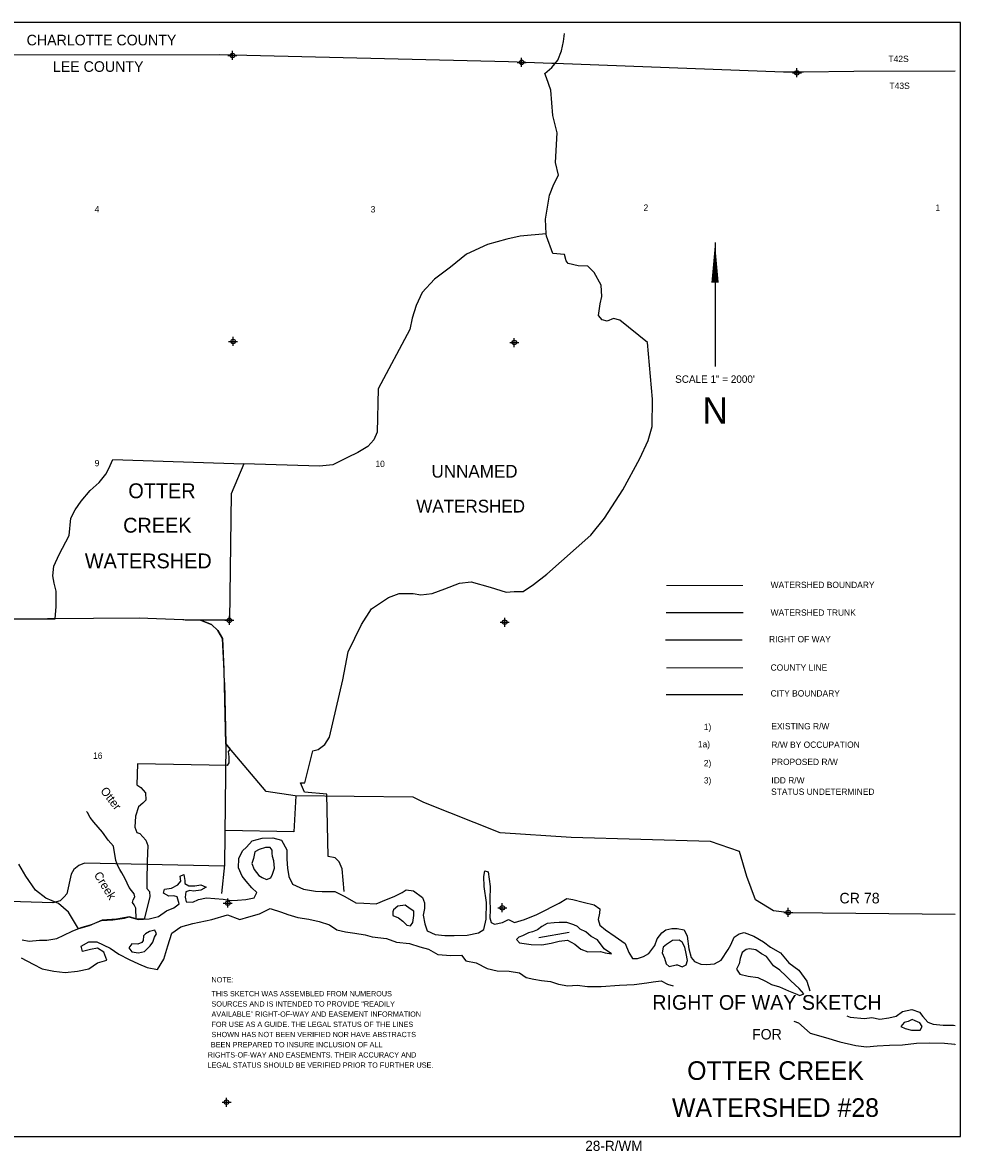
# Model space of a CAD drawing. Extents: x 248911 to 280927, y 865197 to 886883.
# Tile 2 of 2: x 263241 to 280927, y 865197 to 886527. Entities that reach past the tile are written whole.
import ezdxf
from ezdxf.enums import TextEntityAlignment as Align

# ---------------------------------------------------------------- set-up
doc = ezdxf.new("R2010")
doc.units = 0
doc.header["$LTSCALE"] = 800
doc.header["$PDMODE"] = 34
doc.header["$PDSIZE"] = 85
for name, pattern in [('DASHED', [0]), ('PHANTOM', [0]), ('STREAM', [0])]:
    doc.linetypes.add(name, pattern=pattern)
for name, color, linetype in [('BORDER', 1, 'CONTINUOUS'), ('CITY', 14, 'DASHED'), ('COUNTY', 15, 'PHANTOM'), ('MAJROADS', 9, 'CONTINUOUS'), ('MINROADS', 7, 'CONTINUOUS'), ('ROW', 6, 'PHANTOM'), ('SEC', 2, 'CONTINUOUS'), ('TEXT', 7, 'CONTINUOUS'), ('TRUNKS', 5, 'STREAM'), ('WATER', 4, 'CONTINUOUS'), ('WSHEDS', 3, 'CONTINUOUS')]:
    doc.layers.add(name, color=color, linetype=linetype)

# ---------------------------------------------------------------- blocks, each defined once
blk = doc.blocks.new('LEGENDRW')
at = {"layer": 'CITY', "color": 0}
blk.add_lwpolyline([(-5399, -6235), (-1010, -6235)], dxfattribs=at)
at = {"layer": 'COUNTY', "color": 0, "const_width": 60}
blk.add_lwpolyline([(-1009, -4714), (-5380, -4715)], dxfattribs=at)
at = {"layer": 'ROW', "color": 0}
blk.add_lwpolyline([(-5437, -3108), (-1058, -3108)], dxfattribs=at)
at = {"layer": 'TRUNKS', "color": 0}
blk.add_lwpolyline([(-5387, -1552), (-998, -1552)], dxfattribs=at)
at = {"layer": 'WSHEDS', "color": 0, "const_width": 60}
blk.add_lwpolyline([(-5380, -7), (-1009, -7)], dxfattribs=at)
at = {"layer": 'TEXT', "color": 0}
for s, p in [('WATERSHED BOUNDARY', (577, -154)), ('WATERSHED TRUNK', (577, -1738)), ('RIGHT OF WAY', (486, -3256)), ('COUNTY LINE', (576, -4879)), ('CITY BOUNDARY', (576, -6355)), ('1)', (-3241, -8276)), ('EXISTING R/W', (619, -8234)), ('1a)', (-3581, -9259)), ('R/W BY OCCUPATION', (619, -9288)), ('2)', (-3241, -10342)), ('PROPOSED R/W', (619, -10271)), ('3)', (-3241, -11325)), ('IDD R/W ', (619, -11325)), ('STATUS UNDETERMINED', (604, -11975))]:
    blk.add_text(s, height=360, dxfattribs=at).set_placement(p)
blk = doc.blocks.new('TEMPRW')
at = {"layer": 'TEXT', "color": 0}
for s, height, p in [('RIGHT OF WAY SKETCH', 840, (0, 1700)), ('FOR', 600, (0, 0))]:
    blk.add_text(s, height=height, dxfattribs=at).set_placement(p, align=Align.CENTER)
blk = doc.blocks.new('RWNOTE')
at = {"layer": 'TEXT', "color": 0}
for s, p in [('NOTE:', (0, 0)), ('THIS SKETCH WAS ASSEMBLED FROM NUMEROUS', (0, -796)), ('SOURCES AND IS INTENDED TO PROVIDE "READILY', (0, -1379)), ('AVAILABLE" RIGHT-OF-WAY AND EASEMENT INFORMATION ', (0, -1962)), ('FOR USE AS A GUIDE. THE LEGAL STATUS OF THE LINES', (0, -2545)), ('SHOWN HAS NOT BEEN VERIFIED NOR HAVE ABSTRACTS ', (0, -3128)), ('BEEN PREPARED TO INSURE INCLUSION OF ALL', (-33, -3710)), (' RIGHTS-OF-WAY AND EASEMENTS. THEIR ACCURACY AND ', (-328, -4293)), (' LEGAL STATUS SHOULD BE VERIFIED PRIOR TO FURTHER USE.', (-344, -4876))]:
    blk.add_text(s, height=300, dxfattribs=at).set_placement(p)

msp = doc.modelspace()

# ---------------------------------------------------------------- linework, layer by layer
at = {"layer": 'BORDER', "color": 0}
msp.add_lwpolyline([(248911, 865517), (280927, 865517), (280927, 886527), (248911, 886527)], close=True, dxfattribs=at)
at = {"layer": 'COUNTY', "color": 0}
for points in [[(273280, 885753), (273224, 885755), (272402, 885786), (266950, 885917), (261647, 885912), (256329, 886000), (251433, 886003)], [(280827, 885614), (278920, 885606), (277966, 885592), (277594, 885590), (273280, 885753)]]:
    msp.add_lwpolyline(points, dxfattribs=at)
at = {"layer": 'MAJROADS', "color": 0}
for points in [[(266284, 875259), (266265, 875260), (265439, 875290), (262849, 875273)], [(280827, 869701), (277706, 869734), (277405, 869770), (277063, 869982), (276899, 870419), (276760, 870889), (276217, 871078), (273586, 871156), (272246, 871242), (270809, 871814), (270609, 871916), (268380, 871941), (267836, 872021), (267072, 872923), (267041, 874298), (267012, 874909), (266921, 875061), (266804, 875171), (266595, 875256), (266310, 875258), (266284, 875259)]]:
    msp.add_lwpolyline(points, dxfattribs=at)
at = {"layer": 'MINROADS', "color": 0}
for points in [[(267072, 872923), (267051, 870640), (266991, 870100)], [(268397, 871941), (268354, 871260), (267066, 871286)], [(267048, 870616), (264411, 870670), (264300, 870630), (264205, 870552), (264154, 870466), (264076, 870094), (264025, 870036), (263948, 869960), (263814, 869925), (258531, 870087)], [(273552, 869365), (272979, 869265)]]:
    msp.add_lwpolyline(points, dxfattribs=at)
at = {"layer": 'SEC', "color": 0}
for p in [(267199, 885907), (272652, 885777), (277844, 885581), (267212, 880513), (272514, 880492), (267141, 875253), (272334, 875216), (267111, 869917), (272288, 869830), (277681, 869742), (267087, 866162)]:
    msp.add_point(p, dxfattribs=at)
at = {"layer": 'TEXT', "color": 0}
msp.add_line((276300, 882382), (276300, 880040), dxfattribs=at)
msp.add_lwpolyline([(276300, 882382, 0, 139, 0), (276300, 881623, 139, 139, 0)], format="xyseb", dxfattribs=at)
at = {"layer": 'TRUNKS', "color": 0}
msp.add_lwpolyline([(265384, 869618), (265375, 869825), (265342, 869884), (265314, 869930), (265327, 869980), (265356, 870037), (265343, 870094), (265293, 870156), (265249, 870211), (265176, 870377), (265110, 870492), (265075, 870549), (265034, 870619), (264997, 870724), (264954, 870994), (264852, 871106), (264745, 871255), (264582, 871446), (264514, 871534), (264462, 871626), (264444, 871647)], dxfattribs=at)
at = {"layer": 'WATER', "color": 0}
for points in [[(263231, 869228), (263365, 869202), (263557, 869218), (263700, 869217), (263884, 869249), (264019, 869315), (264178, 869389), (264346, 869455), (264539, 869513), (264732, 869587), (264942, 869602), (265160, 869634), (265244, 869659), (265419, 869607), (265629, 869623), (265805, 869663), (265956, 869771), (266091, 869829), (266192, 869904), (266159, 870038), (266092, 870055), (266000, 870047), (265900, 870107), (265917, 870182), (266051, 870198), (266169, 870264), (266228, 870331), (266212, 870423), (266279, 870456), (266303, 870347), (266303, 870288), (266378, 870246), (266487, 870245), (266604, 870261), (266704, 870219), (266604, 870161), (266461, 870145), (266394, 870154), (266319, 870129), (266310, 870029), (266326, 869945), (266451, 869935), (266561, 869985), (266712, 870017), (267021, 869990), (267172, 869964), (267297, 869972), (267448, 869987), (267608, 870020), (267658, 870120), (267567, 870204), (267459, 870331), (267384, 870423), (267310, 870583), (267319, 870759), (267387, 870901), (267463, 870976), (267573, 871092), (267757, 871141), (267958, 871148), (268126, 871105), (268225, 870920), (268224, 870744), (268239, 870577), (268263, 870418), (268329, 870275), (268538, 870181), (268764, 870146), (268890, 870137), (269132, 870135), (269316, 870042), (269525, 869924), (269675, 869914), (269910, 869904), (270103, 869987), (270246, 870044), (270397, 870119), (270473, 870168), (270615, 870151), (270781, 870024), (270823, 869923), (270822, 869814), (270796, 869689), (270828, 869530), (270869, 869395), (271020, 869327), (271204, 869309), (271380, 869308), (271623, 869315), (271841, 869356), (271942, 869422), (271985, 869614), (271987, 869932), (271947, 870234), (271940, 870418), (271957, 870527), (272024, 870510), (272056, 870233), (272054, 869982), (272061, 869790), (272052, 869639), (272076, 869555), (272143, 869521), (272294, 869554), (272403, 869611), (272520, 869552), (272705, 869609), (272940, 869700), (273100, 869783), (273234, 869857), (273360, 869915), (273503, 870006), (273620, 869989), (273812, 869937), (274021, 869885), (274130, 869809), (274121, 869726), (274095, 869609), (274128, 869500), (274236, 869415), (274419, 869288), (274603, 869153), (274677, 868985), (274743, 868876), (274835, 868875), (274953, 868908), (275054, 868966), (275164, 869116), (275206, 869241), (275299, 869358), (275375, 869416), (275484, 869440), (275584, 869440), (275718, 869414), (275776, 869296), (275808, 869053), (275849, 868894), (275915, 868818), (276032, 868767), (276141, 868758), (276292, 868773), (276418, 868840), (276545, 869040), (276596, 869131), (276664, 869273), (276756, 869340), (276848, 869364), (277032, 869296), (277216, 869186), (277349, 869085), (277533, 868983), (277690, 868789), (277882, 868654), (278032, 868444), (278089, 868261)], [(263215, 868883), (263440, 868765), (263607, 868680), (263833, 868637), (264042, 868611), (264277, 868634), (264487, 868675), (264655, 868791), (264831, 868841), (264773, 868992), (264656, 869068), (264522, 869043), (264371, 869002), (264347, 869103), (264489, 869186), (264640, 869185), (264891, 869066), (265058, 868957), (265250, 868855), (265425, 868770), (265592, 868702), (265784, 868668), (265903, 868860), (265979, 869111), (266056, 869353), (266224, 869469), (266451, 869535), (266811, 869608), (267105, 869699), (267341, 869608), (267509, 869658), (267710, 869715), (267912, 869814), (268121, 869746), (268246, 869703), (268430, 869644), (268639, 869617), (268832, 869574), (269032, 869506), (269166, 869413), (269333, 869378), (269509, 869352), (269701, 869318), (269835, 869283), (270103, 869248), (270295, 869180), (270538, 869153), (270730, 869094), (270898, 869051), (271073, 868949), (271316, 868931), (271517, 868938), (271600, 868829), (271793, 868794), (272001, 868684), (272194, 868641), (272420, 868631), (272612, 868605), (272737, 868512), (272880, 868486), (273030, 868460), (273198, 868442), (273348, 868391), (273524, 868356), (273700, 868372), (273892, 868345), (274152, 868344), (274496, 868367), (274772, 868382), (275015, 868414), (275133, 868430), (275284, 868454), (275401, 868387), (275511, 868355)], [(278787, 867790), (278848, 867768), (279116, 867741), (279258, 867757), (279409, 867731), (279576, 867755), (279719, 867788), (279837, 867871), (280013, 867911), (280155, 867860), (280221, 867776), (280313, 867675), (280413, 867632), (280605, 867614), (280798, 867613), (280827, 867608)], [(277784, 867692), (277876, 867659), (278092, 867465), (278385, 867380), (278653, 867303), (278954, 867234), (279155, 867208), (279356, 867223), (279591, 867239), (279834, 867245), (280102, 867277), (280353, 867284), (280630, 867274), (280822, 867256), (280827, 867242)]]:
    msp.add_lwpolyline(points, dxfattribs=at)
for points in [[(267953, 870798), (267945, 870857), (267945, 870916), (267912, 870966), (267820, 870967), (267703, 870926), (267619, 870884), (267593, 870759), (267567, 870667), (267608, 870549), (267699, 870440), (267758, 870398), (267841, 870364), (267925, 870397), (267951, 870463), (267993, 870580), (267978, 870714)], [(270551, 869809), (270459, 869877), (270317, 869861), (270233, 869794), (270224, 869753), (270223, 869686), (270332, 869643), (270415, 869575), (270490, 869499), (270557, 869491), (270599, 869549), (270617, 869683), (270618, 869767)], [(274139, 869005), (274230, 868980), (274348, 868962), (274206, 869055), (274081, 869224), (273965, 869291), (273865, 869376), (273756, 869427), (273706, 869477), (273639, 869511), (273506, 869554), (273363, 869555), (273263, 869547), (273137, 869532), (273036, 869474), (272952, 869416), (272860, 869374), (272784, 869358), (272666, 869300), (272599, 869276), (272557, 869234), (272615, 869167), (272833, 869140), (273034, 869130), (273210, 869163), (273361, 869203), (273520, 869219), (273654, 869143), (273770, 869050), (273904, 868999)], [(265647, 869114), (265697, 869181), (265731, 869273), (265765, 869339), (265732, 869407), (265632, 869382), (265556, 869341), (265522, 869299), (265513, 869215), (265488, 869174), (265412, 869141), (265303, 869150), (265244, 869075), (265302, 868999), (265428, 868982), (265537, 869006)], [(275594, 868752), (275678, 868718), (275753, 868751), (275779, 868835), (275755, 868969), (275730, 869087), (275681, 869179), (275622, 869221), (275497, 869214), (275387, 869139), (275320, 869089), (275303, 868981), (275344, 868880), (275376, 868771), (275435, 868720), (275569, 868753)], [(277270, 868908), (277179, 868959), (277070, 869035), (276953, 869053), (276886, 869045), (276810, 868987), (276776, 868870), (276758, 868770), (276708, 868669), (276765, 868577), (276924, 868542), (277108, 868516), (277250, 868448), (277367, 868380), (277518, 868337), (277685, 868261), (277810, 868210), (277902, 868175), (277977, 868208), (277886, 868310), (277728, 868453), (277636, 868546), (277520, 868655), (277403, 868732)], [(279807, 867593), (279883, 867550), (280008, 867524), (280092, 867524), (280167, 867523), (280209, 867590), (280160, 867657), (280076, 867700), (280018, 867725), (279942, 867684), (279867, 867668)]]:
    msp.add_lwpolyline(points, close=True, dxfattribs=at)
at = {"layer": 'WSHEDS', "color": 0}
for points in [[(269303, 870138), (269265, 870562), (269213, 870696), (269134, 870770), (269001, 870794), (268978, 871976), (268555, 872013), (268484, 872185), (268561, 872186), (268715, 872788), (268813, 872815), (268940, 872910), (269026, 873047), (269283, 874132), (269384, 874660), (269630, 875174), (269823, 875469), (270139, 875684), (270343, 875756), (270607, 875758), (270752, 875734), (270965, 875757), (271207, 875848), (271480, 875953), (271702, 875981), (272059, 875875), (272362, 875783), (272510, 875795), (272680, 875796), (272878, 875927), (273128, 876121), (273957, 876859), (274215, 877179), (274560, 877716), (274884, 878302), (275040, 878642), (275115, 878908), (275120, 879425), (275026, 880496), (274507, 880912), (274385, 880948), (274265, 880896), (274172, 880922), (274105, 881003), (274133, 881222), (274165, 881362), (274150, 881575), (274022, 881811), (273899, 881934), (273719, 881940), (273530, 881982), (273493, 882034), (273462, 882156), (273244, 882172), (273119, 882501), (273115, 882541), (273117, 882541), (273101, 882821), (273176, 883270), (273260, 883479), (273348, 883649), (273290, 883886), (273321, 884445), (273238, 884776), (273206, 885253), (273121, 885488), (273090, 885568), (273222, 885681), (273333, 885818), (273407, 885993), (273442, 886168), (273459, 886322)], [(273115, 882541), (272622, 882500), (272375, 882445), (272008, 882339), (271612, 882159), (271310, 881912), (271008, 881686), (270778, 881436), (270663, 881189), (270590, 880955), (270541, 880740), (269949, 879619), (269926, 878803), (269863, 878654), (269751, 878528), (269563, 878416), (269371, 878323), (269093, 878188), (268843, 878158), (267411, 878205)], [(262849, 875273), (263855, 875280), (263875, 875515), (263875, 875801), (263834, 875954), (263809, 876092), (263833, 876272), (263929, 876496), (264117, 876851), (264148, 877179), (264230, 877338), (264347, 877499), (264516, 877699), (264682, 877851), (264809, 878007), (264868, 878119), (264941, 878285), (267411, 878205), (267173, 877637), (267141, 875253), (266595, 875256), (266804, 875171), (266921, 875061), (267012, 874909), (267039, 874322)], [(267046, 874081), (267072, 872923), (267156, 872824), (267117, 872776), (267132, 872678), (267131, 872563), (267100, 872515), (265411, 872546), (265393, 872148), (265472, 872098), (265560, 871995), (265563, 871861), (265509, 871806), (265426, 871736), (265371, 871557), (265355, 871353), (265396, 871248), (265449, 871228), (265563, 871108), (265604, 871002), (265589, 870712), (265587, 870336), (265584, 870191), (265634, 870134), (265640, 870038), (265532, 869616), (265396, 869616), (265258, 869659), (265011, 869615), (264742, 869594), (264495, 869492), (264295, 869435), (264105, 869747), (263917, 869913), (263677, 870011), (263482, 870165), (263300, 870425), (263172, 870651)]]:
    msp.add_lwpolyline(points, dxfattribs=at)

# ---------------------------------------------------------------- block references
at = {"layer": 'TEXT', "color": 0, "xscale": 0.33, "yscale": 0.33, "zscale": 0.33}
for name, p in [('LEGENDRW', (277158, 875912)), ('RWNOTE', (266803, 868422)), ('TEMPRW', (277279, 867345))]:
    msp.add_blockref(name, p, dxfattribs=at)

# ---------------------------------------------------------------- texts
at = {"layer": 'MAJROADS', "color": 0}
msp.add_text('CR 78', height=200, dxfattribs=at).set_placement((278647, 869912))
at = {"layer": 'TEXT', "color": 0}
for s, height, p in [('CHARLOTTE COUNTY', 200, (263317, 886098)), ('T42S', 120, (279570, 885784)), ('LEE COUNTY', 200, (263812, 885598)), ('T43S', 120, (279589, 885276)), ('10', 120, (269894, 878143))]:
    msp.add_text(s, height=height, dxfattribs=at).set_placement(p)
for s, height, p in [('2', 120, (274996, 882976)), ('1', 120, (280500, 882976)), ('4', 120, (264644, 882946)), ('3', 120, (269850, 882946)), ('SCALE 1" = 2000\'', 139.93, (276299, 879732)), ('N', 500, (276302, 878961)), ('9', 120, (264644, 878158)), ('UNNAMED', 240, (271764, 877944)), ('OTTER', 280, (265869, 877556)), ('WATERSHED', 240, (271691, 877286)), ('CREEK', 280, (265782, 876906)), ('WATERSHED', 280, (265611, 876233)), ('16', 120, (264659, 872639)), ('OTTER CREEK', 350.18, (277440, 866584)), ('WATERSHED #28', 350.18, (277440, 865886)), ('28-R/WM', 191.4, (274393, 865244))]:
    msp.add_text(s, height=height, dxfattribs=at).set_placement(p, align=Align.CENTER)
at = {"layer": 'WATER', "color": 0}
for s, rotation, p in [('Otter', 307.5569, (264699, 872032)), ('Creek', 301.8738, (264579, 870450))]:
    msp.add_text(s, height=160, rotation=rotation, dxfattribs=at).set_placement(p)

doc.saveas('drawing.dxf')
